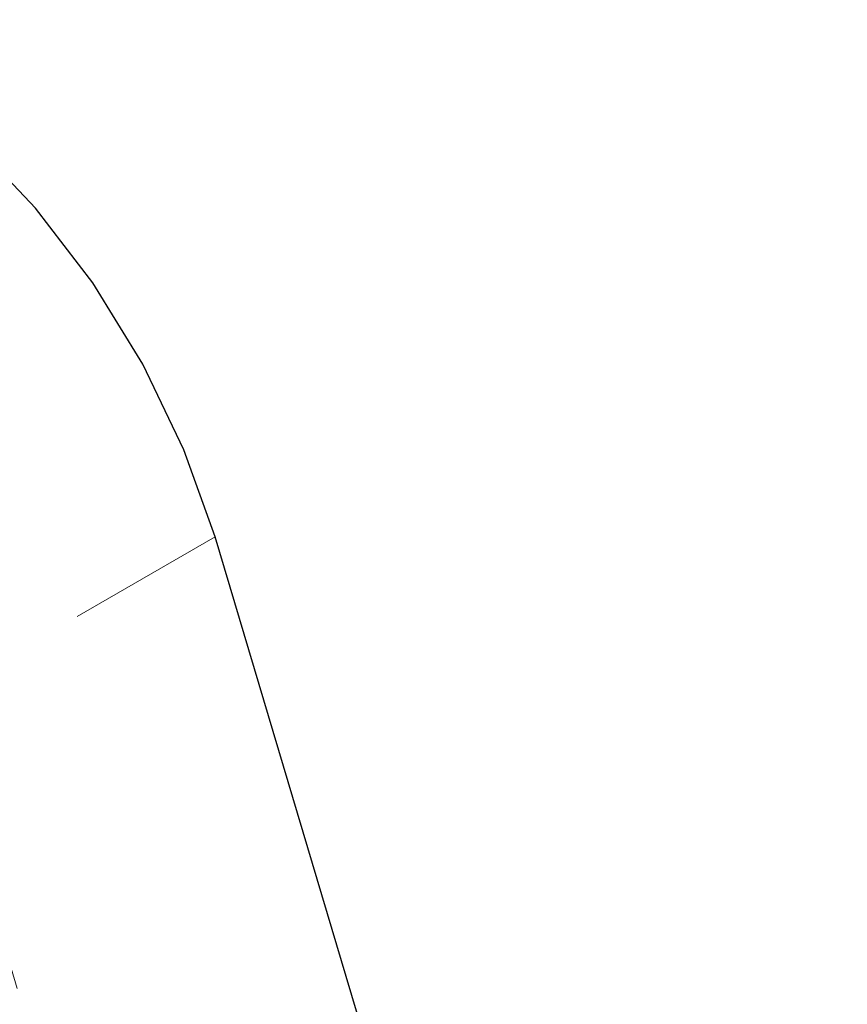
# Model space of a CAD drawing. Header units: inches. Extents: x -122 to 123, y -201 to 75.
# Tile 124 of 191: x -11.496 to -10.977, y 51.428 to 52.046. Entities that reach past the tile are written whole.
import ezdxf

# ---------------------------------------------------------------- set-up
doc = ezdxf.new("R2010")
doc.units = ezdxf.units.IN
doc.header["$MEASUREMENT"] = 0
doc.linetypes.add('HIDDEN', pattern=[0.075, 0.05, -0.025])

msp = doc.modelspace()

# ---------------------------------------------------------------- linework, layer by layer
at = {"color": 7, "linetype": 'HIDDEN', "lineweight": 18}
for p in [(-11.37344, 51.72138), (-11.37344, 51.72138), (-11.15487, 50.28785), (-11.15487, 50.28785)]:
    msp.add_line(p, (-11.55161, 51.61853), dxfattribs=at)
at = {"color": 7, "linetype": 'Continuous', "lineweight": 25}
msp.add_line((-10.9767, 50.39071), (-11.37344, 51.72138), dxfattribs=at)
msp.add_line((-10.9767, 50.39071), (-11.37344, 51.72138), dxfattribs=at)
at = {"color": 7, "linetype": 'Continuous', "lineweight": 25, "flags": 128}
msp.add_lwpolyline([(-11.37344, 51.72138), (-11.39309, 51.77612), (-11.41899, 51.82985), (-11.45036, 51.88091), (-11.48621, 51.92775), (-11.52547, 51.96893), (-11.56692, 52.00319), (-11.6093, 52.02947), (-11.6513, 52.04697), (-11.69164, 52.05516), (-11.72908, 52.05378), (-11.76248, 52.04288), (-11.7908, 52.02278), (-11.81318, 51.99412)], dxfattribs=at)
msp.add_lwpolyline([(-11.37344, 51.72138), (-11.39309, 51.77612), (-11.41899, 51.82985), (-11.45036, 51.88091), (-11.48621, 51.92775), (-11.52547, 51.96893), (-11.56692, 52.00319), (-11.6093, 52.02947), (-11.6513, 52.04697), (-11.69164, 52.05516), (-11.72908, 52.05378), (-11.76248, 52.04288), (-11.7908, 52.02278), (-11.81318, 51.99412)], dxfattribs=at)

doc.saveas('drawing.dxf')
